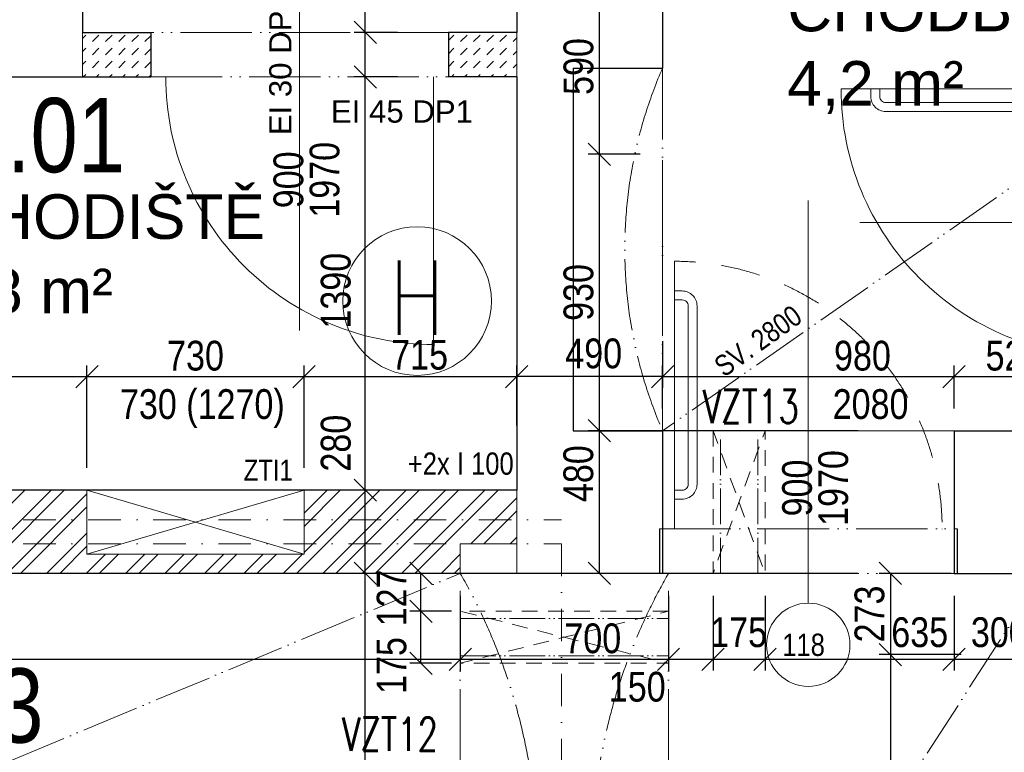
# Model space of a CAD drawing. Header units: millimetres. Extents: x -300958 to -108039, y 30118 to 292543.
# Tile 145 of 256: x -222674 to -219364, y 147118 to 149583. Entities that reach past the tile are written whole.
import ezdxf
from ezdxf.enums import TextEntityAlignment as Align

# ---------------------------------------------------------------- set-up
doc = ezdxf.new("R2010")
doc.units = ezdxf.units.MM
doc.header["$MEASUREMENT"] = 0
for name, pattern in [('ACAD_ISO05W100', [33, 24, -3, 0, -3, 0, -3]), ('DGN Style 2', [879.857395, 527.914437, -351.942958]), ('DGN Style 4', [1094.119168, 546.717885, -273.358943, 0.683397, -273.358943]), ('DGN Style 6', [1299.821772, 0.683397, -273.358943, 478.37815, -273.358943, 0.683397, -273.358943]), ('Divide', [31.75, 12.7, -6.35, 0, -6.35, 0, -6.35])]:
    doc.linetypes.add(name, pattern=pattern)
doc.layers.get('0').update_dxf_attribs({"lineweight": 13})
doc.layers.get('Defpoints').update_dxf_attribs({"color": 3, "lineweight": 13})
for name, color, linetype, lineweight in [('dims', 7, 'Continuous', 9), ('dvere', 7, 'Continuous', 9), ('legenda', 7, 'Continuous', 13), ('Materiály', 1, 'Continuous', 13), ('navrh', 1, 'Continuous', 9), ('OCEL', 7, 'Continuous', 13), ('popis', 7, 'Continuous', 9), ('PSV', 7, 'Continuous', 13), ('rost', 6, 'Continuous', 0), ('STAVEBNÍ ÚPRAVY', 7, 'Continuous', 13), ('tenka', 7, 'Continuous', 13), ('texts', 3, 'Continuous', 30), ('walls', 7, 'Continuous', 13), ('zarizovaky', 5, 'Continuous', 9), ('zařizovací předměty', 7, 'Continuous', 9)]:
    doc.layers.add(name, color=color, linetype=linetype, lineweight=lineweight)
doc.styles.add('GENERATED_STYLE_8', font='arial.ttf')
doc.styles.add('SIMPLEX', font='simplex.shx', dxfattribs={"width": 0.8})
doc.styles.get("Standard").update_dxf_attribs({"font": 'txt.shx'})
doc.styles.add('STYLE-0', font='ARIALN.TTF')
doc.styles.add('Style-Arial', font='arial.ttf')
doc.dimstyles.new('arch', dxfattribs={"dimscale": 50, "dimtxt": 2.5, "dimasz": 2.5, "dimexe": 1.25, "dimexo": 0.9, "dimtad": 1, "dimdec": 0, "dimtxsty": 'STYLE-0', "dimblk": 'ARCHTICK', "dimcen": 2.5, "dimadec": 0, "dimazin": 0, "dimtfac": 1, "dimtdec": 0, "dimtmove": 2, "dimatfit": 3, "dimldrblk": 'ARCHTICK', "dimfxl": 0, "dimarcsym": 0})

# ---------------------------------------------------------------- blocks, each defined once
blk = doc.blocks.new('_ArchTick')
at = {"color": 0, "linetype": 'ByBlock', "flags": 128}
blk.add_lwpolyline([(-0.5, -0.5), (0.5, 0.5)], dxfattribs=at)
blk = doc.blocks.new('*D161')
at = {"layer": 'Defpoints', "color": 0, "linetype": 'Continuous'}
for p in [(-220724.9, 148200), (-219779.5, 148200), (-219779.5, 147720)]:
    blk.add_point(p, dxfattribs=at)
at = {"layer": 'dims', "color": 0, "linetype": 'Continuous', "lineweight": -2}
for p, q in [((-219854.5, 148200), (-220762.4, 148200)), ((-220724.9, 147720), (-220724.9, 148200)), ((-219854.5, 147720), (-220762.4, 147720))]:
    blk.add_line(p, q, dxfattribs=at)
at = {"layer": 'dims', "color": 0, "linetype": 'Continuous', "lineweight": -2, "xscale": 75, "yscale": 75, "zscale": 75}
for p, rotation in [((-220724.9, 148200), 90), ((-220724.9, 147720), 270)]:
    blk.add_blockref('_ArchTick', p, dxfattribs=dict(at, rotation=rotation))
at = {"layer": 'dims', "color": 0, "linetype": 'Continuous', "insert": (-220795.2, 148055.5), "char_height": 100, "attachment_point": 5, "rotation": 90, "style": 'STYLE-0'}
blk.add_mtext('480', dxfattribs=at)
blk = doc.blocks.new('*D170')
at = {"layer": 'Defpoints', "color": 0, "linetype": 'Continuous'}
for p in [(-221511.9, 149390), (-221328.3, 149390), (-221328.3, 148000)]:
    blk.add_point(p, dxfattribs=at)
at = {"layer": 'dims', "color": 0, "linetype": 'Continuous', "lineweight": -2}
for p, q in [((-221403.3, 149390), (-221549.4, 149390)), ((-221511.9, 148000), (-221511.9, 149390)), ((-221403.3, 148000), (-221549.4, 148000))]:
    blk.add_line(p, q, dxfattribs=at)
at = {"layer": 'dims', "color": 0, "linetype": 'Continuous', "lineweight": -2, "xscale": 75, "yscale": 75, "zscale": 75}
for p, rotation in [((-221511.9, 149390), 90), ((-221511.9, 148000), 270)]:
    blk.add_blockref('_ArchTick', p, dxfattribs=dict(at, rotation=rotation))
at = {"layer": 'dims', "color": 0, "linetype": 'Continuous', "insert": (-221610.7, 148670.9), "char_height": 100, "attachment_point": 5, "rotation": 90, "style": 'STYLE-0'}
blk.add_mtext('1390', dxfattribs=at)
blk = doc.blocks.new('*D171')
at = {"layer": 'Defpoints', "color": 0, "linetype": 'Continuous'}
for p in [(-221511.9, 148000), (-221328.3, 148000), (-221328.3, 147720)]:
    blk.add_point(p, dxfattribs=at)
at = {"layer": 'dims', "color": 0, "linetype": 'Continuous', "lineweight": -2}
for p, q in [((-221403.3, 148000), (-221549.4, 148000)), ((-221511.9, 147720), (-221511.9, 148000)), ((-221403.3, 147720), (-221549.4, 147720))]:
    blk.add_line(p, q, dxfattribs=at)
at = {"layer": 'dims', "color": 0, "linetype": 'Continuous', "lineweight": -2, "xscale": 75, "yscale": 75, "zscale": 75}
for p, rotation in [((-221511.9, 148000), 90), ((-221511.9, 147720), 270)]:
    blk.add_blockref('_ArchTick', p, dxfattribs=dict(at, rotation=rotation))
at = {"layer": 'dims', "color": 0, "linetype": 'Continuous', "insert": (-221610.7, 148158.1), "char_height": 100, "attachment_point": 5, "rotation": 90, "style": 'STYLE-0'}
blk.add_mtext('280', dxfattribs=at)
blk = doc.blocks.new('*D172')
at = {"layer": 'Defpoints', "color": 0, "linetype": 'Continuous'}
for p in [(-221511.9, 149540), (-221328.3, 149540), (-221328.3, 149390)]:
    blk.add_point(p, dxfattribs=at)
at = {"layer": 'dims', "color": 0, "linetype": 'Continuous', "lineweight": -2}
for p, q in [((-221403.3, 149540), (-221549.4, 149540)), ((-221511.9, 149390), (-221511.9, 149540)), ((-221403.3, 149390), (-221549.4, 149390))]:
    blk.add_line(p, q, dxfattribs=at)
at = {"layer": 'dims', "color": 0, "linetype": 'Continuous', "lineweight": -2, "xscale": 75, "yscale": 75, "zscale": 75}
for p, rotation in [((-221511.9, 149540), 90), ((-221511.9, 149390), 270)]:
    blk.add_blockref('_ArchTick', p, dxfattribs=dict(at, rotation=rotation))
at = {"layer": 'dims', "color": 0, "linetype": 'Continuous', "insert": (-221433.4, 149739.1), "char_height": 100, "attachment_point": 5, "rotation": 90, "style": 'STYLE-0'}
blk.add_mtext('150', dxfattribs=at)
blk = doc.blocks.new('*D173')
at = {"layer": 'Defpoints', "color": 0, "linetype": 'Continuous'}
for p in [(-221511.9, 151100), (-221328.3, 151100), (-221328.3, 149540)]:
    blk.add_point(p, dxfattribs=at)
at = {"layer": 'dims', "color": 0, "linetype": 'Continuous', "lineweight": -2}
for p, q in [((-221403.3, 151100), (-221549.4, 151100)), ((-221511.9, 149540), (-221511.9, 151100)), ((-221403.3, 149540), (-221549.4, 149540))]:
    blk.add_line(p, q, dxfattribs=at)
at = {"layer": 'dims', "color": 0, "linetype": 'Continuous', "lineweight": -2, "xscale": 75, "yscale": 75, "zscale": 75}
for p, rotation in [((-221511.9, 151100), 90), ((-221511.9, 149540), 270)]:
    blk.add_blockref('_ArchTick', p, dxfattribs=dict(at, rotation=rotation))
at = {"layer": 'dims', "color": 0, "linetype": 'Continuous', "insert": (-221610.7, 150783.1), "char_height": 100, "attachment_point": 5, "rotation": 90, "style": 'STYLE-0'}
blk.add_mtext('1560', dxfattribs=at)
blk = doc.blocks.new('*D127')
at = {"layer": 'Defpoints', "color": 0, "linetype": 'Continuous'}
for p in [(-220512.6, 148576.6), (-221002.6, 148382), (-221002.6, 148382)]:
    blk.add_point(p, dxfattribs=at)
at = {"layer": 'dims', "color": 0, "linetype": 'Continuous', "lineweight": -2}
for p, q in [((-220512.6, 148501.6), (-220512.6, 148344.5)), ((-221002.6, 148457), (-221002.6, 148419.5)), ((-220512.6, 148382), (-221002.6, 148382))]:
    blk.add_line(p, q, dxfattribs=at)
at = {"layer": 'dims', "color": 0, "linetype": 'Continuous', "lineweight": -2, "xscale": 75, "yscale": 75, "zscale": 75, "rotation": 180}
blk.add_blockref('_ArchTick', (-221002.6, 148382), dxfattribs=at)
at = {"layer": 'dims', "color": 0, "linetype": 'Continuous', "lineweight": -2, "xscale": 75, "yscale": 75, "zscale": 75}
blk.add_blockref('_ArchTick', (-220512.6, 148382), dxfattribs=at)
at = {"layer": 'dims', "color": 0, "linetype": 'Continuous', "insert": (-220744, 148459.4), "char_height": 100, "attachment_point": 5, "style": 'STYLE-0'}
blk.add_mtext('490', dxfattribs=at)
blk = doc.blocks.new('*D152')
at = {"layer": 'Defpoints', "color": 0, "linetype": 'Continuous'}
for p in [(-222447.6, 148382), (-223162.6, 148139.3), (-222447.6, 148000)]:
    blk.add_point(p, dxfattribs=at)
at = {"layer": 'dims', "color": 0, "linetype": 'Continuous', "lineweight": -2}
for p, q in [((-223162.6, 148214.3), (-223162.6, 148419.5)), ((-222447.6, 148075), (-222447.6, 148419.5)), ((-223162.6, 148382), (-222447.6, 148382))]:
    blk.add_line(p, q, dxfattribs=at)
at = {"layer": 'dims', "color": 0, "linetype": 'Continuous', "lineweight": -2, "xscale": 75, "yscale": 75, "zscale": 75, "rotation": 180}
blk.add_blockref('_ArchTick', (-223162.6, 148382), dxfattribs=at)
at = {"layer": 'dims', "color": 0, "linetype": 'Continuous', "lineweight": -2, "xscale": 75, "yscale": 75, "zscale": 75}
blk.add_blockref('_ArchTick', (-222447.6, 148382), dxfattribs=at)
at = {"layer": 'dims', "color": 0, "linetype": 'Continuous', "insert": (-222805.1, 148451.8), "char_height": 100, "attachment_point": 5, "style": 'STYLE-0'}
blk.add_mtext('715', dxfattribs=at)
blk = doc.blocks.new('*D54')
at = {"layer": 'Defpoints', "color": 0, "linetype": 'Continuous'}
for p in [(-221717.6, 148382), (-222447.6, 148000), (-221717.6, 148000)]:
    blk.add_point(p, dxfattribs=at)
at = {"layer": 'dims', "color": 0, "linetype": 'Continuous', "lineweight": -2}
for p, q in [((-222447.6, 148075), (-222447.6, 148419.5)), ((-221717.6, 148075), (-221717.6, 148419.5)), ((-222447.6, 148382), (-221717.6, 148382))]:
    blk.add_line(p, q, dxfattribs=at)
at = {"layer": 'dims', "color": 0, "linetype": 'Continuous', "lineweight": -2, "xscale": 75, "yscale": 75, "zscale": 75, "rotation": 180}
blk.add_blockref('_ArchTick', (-222447.6, 148382), dxfattribs=at)
at = {"layer": 'dims', "color": 0, "linetype": 'Continuous', "lineweight": -2, "xscale": 75, "yscale": 75, "zscale": 75}
blk.add_blockref('_ArchTick', (-221717.6, 148382), dxfattribs=at)
at = {"layer": 'dims', "color": 0, "linetype": 'Continuous', "insert": (-222082.6, 148451.8), "char_height": 100, "attachment_point": 5, "style": 'STYLE-0'}
blk.add_mtext('730', dxfattribs=at)
blk = doc.blocks.new('*D55')
at = {"layer": 'Defpoints', "color": 0, "linetype": 'Continuous'}
for p in [(-221002.6, 148382), (-221002.6, 148142.4), (-221717.6, 148000)]:
    blk.add_point(p, dxfattribs=at)
at = {"layer": 'dims', "color": 0, "linetype": 'Continuous', "lineweight": -2}
for p, q in [((-221717.6, 148075), (-221717.6, 148419.5)), ((-221002.6, 148217.4), (-221002.6, 148419.5)), ((-221717.6, 148382), (-221002.6, 148382))]:
    blk.add_line(p, q, dxfattribs=at)
at = {"layer": 'dims', "color": 0, "linetype": 'Continuous', "lineweight": -2, "xscale": 75, "yscale": 75, "zscale": 75, "rotation": 180}
blk.add_blockref('_ArchTick', (-221717.6, 148382), dxfattribs=at)
at = {"layer": 'dims', "color": 0, "linetype": 'Continuous', "lineweight": -2, "xscale": 75, "yscale": 75, "zscale": 75}
blk.add_blockref('_ArchTick', (-221002.6, 148382), dxfattribs=at)
at = {"layer": 'dims', "color": 0, "linetype": 'Continuous', "insert": (-221329.2, 148454.9), "char_height": 100, "attachment_point": 5, "style": 'STYLE-0'}
blk.add_mtext('715', dxfattribs=at)
blk = doc.blocks.new('*D58')
at = {"layer": 'Defpoints', "color": 0, "linetype": 'Continuous'}
for p in [(-219467.2, 147720), (-219746.7, 147447), (-219434, 147447)]:
    blk.add_point(p, dxfattribs=at)
at = {"layer": 'dims', "color": 0, "linetype": 'Continuous', "lineweight": -2}
for p, q in [((-219542.2, 147720), (-219784.2, 147720)), ((-219746.7, 147720), (-219746.7, 147447)), ((-219509, 147447), (-219784.2, 147447))]:
    blk.add_line(p, q, dxfattribs=at)
at = {"layer": 'dims', "color": 0, "linetype": 'Continuous', "lineweight": -2, "xscale": 75, "yscale": 75, "zscale": 75}
for p, rotation in [((-219746.7, 147720), 90), ((-219746.7, 147447), 270)]:
    blk.add_blockref('_ArchTick', p, dxfattribs=dict(at, rotation=rotation))
at = {"layer": 'dims', "color": 0, "linetype": 'Continuous', "insert": (-219816.5, 147583.5), "char_height": 100, "attachment_point": 5, "rotation": 90, "style": 'STYLE-0'}
blk.add_mtext('273', dxfattribs=at)
blk = doc.blocks.new('*D65')
at = {"layer": 'Defpoints', "color": 0, "linetype": 'Continuous'}
for p in [(-219012.6, 148382), (-219532.6, 148200), (-219012.6, 148200)]:
    blk.add_point(p, dxfattribs=at)
at = {"layer": 'dims', "color": 0, "linetype": 'Continuous', "lineweight": -2}
for p, q in [((-219532.6, 148275), (-219532.6, 148419.5)), ((-219012.6, 148275), (-219012.6, 148419.5)), ((-219532.6, 148382), (-219012.6, 148382))]:
    blk.add_line(p, q, dxfattribs=at)
at = {"layer": 'dims', "color": 0, "linetype": 'Continuous', "lineweight": -2, "xscale": 75, "yscale": 75, "zscale": 75, "rotation": 180}
blk.add_blockref('_ArchTick', (-219532.6, 148382), dxfattribs=at)
at = {"layer": 'dims', "color": 0, "linetype": 'Continuous', "lineweight": -2, "xscale": 75, "yscale": 75, "zscale": 75}
blk.add_blockref('_ArchTick', (-219012.6, 148382), dxfattribs=at)
at = {"layer": 'dims', "color": 0, "linetype": 'Continuous', "insert": (-219331.1, 148451.8), "char_height": 100, "attachment_point": 5, "style": 'STYLE-0'}
blk.add_mtext('520', dxfattribs=at)
blk = doc.blocks.new('*D66')
at = {"layer": 'Defpoints', "color": 0, "linetype": 'Continuous'}
for p in [(-219532.6, 148382), (-220512.6, 148200), (-219532.6, 148200)]:
    blk.add_point(p, dxfattribs=at)
at = {"layer": 'dims', "color": 0, "linetype": 'Continuous', "lineweight": -2}
for p, q in [((-220512.6, 148275), (-220512.6, 148419.5)), ((-219532.6, 148275), (-219532.6, 148419.5)), ((-220512.6, 148382), (-219532.6, 148382))]:
    blk.add_line(p, q, dxfattribs=at)
at = {"layer": 'dims', "color": 0, "linetype": 'Continuous', "lineweight": -2, "xscale": 75, "yscale": 75, "zscale": 75, "rotation": 180}
blk.add_blockref('_ArchTick', (-220512.6, 148382), dxfattribs=at)
at = {"layer": 'dims', "color": 0, "linetype": 'Continuous', "lineweight": -2, "xscale": 75, "yscale": 75, "zscale": 75}
blk.add_blockref('_ArchTick', (-219532.6, 148382), dxfattribs=at)
at = {"layer": 'dims', "color": 0, "linetype": 'Continuous', "insert": (-219840.6, 148451.8), "char_height": 100, "attachment_point": 5, "style": 'STYLE-0'}
blk.add_mtext('980', dxfattribs=at)
blk = doc.blocks.new('*D74')
at = {"layer": 'Defpoints', "color": 0, "linetype": 'Continuous'}
for p in [(-221511.9, 147720), (-221328.3, 147720), (-221131.4, 145770)]:
    blk.add_point(p, dxfattribs=at)
at = {"layer": 'dims', "color": 0, "linetype": 'Continuous', "lineweight": -2}
for p, q in [((-221403.3, 147720), (-221549.4, 147720)), ((-221511.9, 145770), (-221511.9, 147720)), ((-221206.4, 145770), (-221549.4, 145770))]:
    blk.add_line(p, q, dxfattribs=at)
at = {"layer": 'dims', "color": 0, "linetype": 'Continuous', "lineweight": -2, "xscale": 75, "yscale": 75, "zscale": 75}
for p, rotation in [((-221511.9, 147720), 90), ((-221511.9, 145770), 270)]:
    blk.add_blockref('_ArchTick', p, dxfattribs=dict(at, rotation=rotation))
at = {"layer": 'dims', "color": 0, "linetype": 'Continuous', "insert": (-221610.7, 146745), "char_height": 100, "attachment_point": 5, "rotation": 90, "style": 'STYLE-0'}
blk.add_mtext('1950', dxfattribs=at)
blk = doc.blocks.new('*D84')
at = {"layer": 'Defpoints', "color": 0, "linetype": 'Continuous'}
for p in [(-220724.9, 149130), (-220512.6, 149130), (-219779.5, 148200)]:
    blk.add_point(p, dxfattribs=at)
at = {"layer": 'dims', "color": 0, "linetype": 'Continuous', "lineweight": -2}
for p, q in [((-220587.6, 149130), (-220762.4, 149130)), ((-220724.9, 148200), (-220724.9, 149130)), ((-219854.5, 148200), (-220762.4, 148200))]:
    blk.add_line(p, q, dxfattribs=at)
at = {"layer": 'dims', "color": 0, "linetype": 'Continuous', "lineweight": -2, "xscale": 75, "yscale": 75, "zscale": 75}
for p, rotation in [((-220724.9, 149130), 90), ((-220724.9, 148200), 270)]:
    blk.add_blockref('_ArchTick', p, dxfattribs=dict(at, rotation=rotation))
at = {"layer": 'dims', "color": 0, "linetype": 'Continuous', "insert": (-220794.7, 148665), "char_height": 100, "attachment_point": 5, "rotation": 90, "style": 'STYLE-0'}
blk.add_mtext('930', dxfattribs=at)
blk = doc.blocks.new('*D86')
at = {"layer": 'Defpoints', "color": 0, "linetype": 'Continuous'}
for p in [(-219434, 147447), (-219746.7, 146267), (-219434, 146267)]:
    blk.add_point(p, dxfattribs=at)
at = {"layer": 'dims', "color": 0, "linetype": 'Continuous', "lineweight": -2}
for p, q in [((-219509, 147447), (-219784.2, 147447)), ((-219746.7, 147447), (-219746.7, 146267)), ((-219509, 146267), (-219784.2, 146267))]:
    blk.add_line(p, q, dxfattribs=at)
at = {"layer": 'dims', "color": 0, "linetype": 'Continuous', "lineweight": -2, "xscale": 75, "yscale": 75, "zscale": 75}
for p, rotation in [((-219746.7, 147447), 90), ((-219746.7, 146267), 270)]:
    blk.add_blockref('_ArchTick', p, dxfattribs=dict(at, rotation=rotation))
at = {"layer": 'dims', "color": 0, "linetype": 'Continuous', "insert": (-219816.5, 146857), "char_height": 100, "attachment_point": 5, "rotation": 90, "style": 'STYLE-0'}
blk.add_mtext('1180', dxfattribs=at)
blk = doc.blocks.new('*D108')
at = {"layer": 'Defpoints', "color": 0, "linetype": 'Continuous'}
for p in [(-220724.9, 149720), (-220512.6, 149720), (-220512.6, 149130)]:
    blk.add_point(p, dxfattribs=at)
at = {"layer": 'dims', "color": 0, "linetype": 'Continuous', "lineweight": -2}
for p, q in [((-220587.6, 149720), (-220762.4, 149720)), ((-220724.9, 149130), (-220724.9, 149720)), ((-220587.6, 149130), (-220762.4, 149130))]:
    blk.add_line(p, q, dxfattribs=at)
at = {"layer": 'dims', "color": 0, "linetype": 'Continuous', "lineweight": -2, "xscale": 75, "yscale": 75, "zscale": 75}
for p, rotation in [((-220724.9, 149720), 90), ((-220724.9, 149130), 270)]:
    blk.add_blockref('_ArchTick', p, dxfattribs=dict(at, rotation=rotation))
at = {"layer": 'dims', "color": 0, "linetype": 'Continuous', "insert": (-220794.7, 149425), "char_height": 100, "attachment_point": 5, "rotation": 90, "style": 'STYLE-0'}
blk.add_mtext('590', dxfattribs=at)
blk = doc.blocks.new('CST')
at = {"color": 2}
blk.add_circle((0, 0), 250, dxfattribs=at)
at = {"color": 1, "style": 'SIMPLEX', "width": 0.8}
blk.add_attdef('CISLO\\STOUPACKY', text='', height=250, dxfattribs=at).set_placement((0, -113.2), align=Align.CENTER)
blk = doc.blocks.new('*D1690')
at = {"layer": 'Defpoints', "color": 0, "linetype": 'Continuous'}
for p in [(-225872.6, 147720), (-221192.6, 147720), (-221192.6, 147431.2)]:
    blk.add_point(p, dxfattribs=at)
at = {"layer": 'dims', "color": 0, "linetype": 'Continuous', "lineweight": -2}
for p, q in [((-225872.6, 147645), (-225872.6, 147393.7)), ((-221192.6, 147645), (-221192.6, 147393.7)), ((-225872.6, 147431.2), (-221192.6, 147431.2))]:
    blk.add_line(p, q, dxfattribs=at)
at = {"layer": 'dims', "color": 0, "linetype": 'Continuous', "lineweight": -2, "xscale": 75, "yscale": 75, "zscale": 75, "rotation": 180}
blk.add_blockref('_ArchTick', (-225872.6, 147431.2), dxfattribs=at)
at = {"layer": 'dims', "color": 0, "linetype": 'Continuous', "lineweight": -2, "xscale": 75, "yscale": 75, "zscale": 75}
blk.add_blockref('_ArchTick', (-221192.6, 147431.2), dxfattribs=at)
at = {"layer": 'dims', "color": 0, "linetype": 'Continuous', "insert": (-223397.7, 147501), "char_height": 100, "attachment_point": 5, "style": 'STYLE-0'}
blk.add_mtext('4680', dxfattribs=at)
blk = doc.blocks.new('*D1691')
at = {"layer": 'Defpoints', "color": 0, "linetype": 'Continuous'}
for p in [(-221192.6, 147720), (-220492.6, 147720), (-220492.6, 147431.2)]:
    blk.add_point(p, dxfattribs=at)
at = {"layer": 'dims', "color": 0, "linetype": 'Continuous', "lineweight": -2}
for p, q in [((-221192.6, 147645), (-221192.6, 147393.7)), ((-220492.6, 147645), (-220492.6, 147393.7)), ((-221192.6, 147431.2), (-220492.6, 147431.2))]:
    blk.add_line(p, q, dxfattribs=at)
at = {"layer": 'dims', "color": 0, "linetype": 'Continuous', "lineweight": -2, "xscale": 75, "yscale": 75, "zscale": 75, "rotation": 180}
blk.add_blockref('_ArchTick', (-221192.6, 147431.2), dxfattribs=at)
at = {"layer": 'dims', "color": 0, "linetype": 'Continuous', "lineweight": -2, "xscale": 75, "yscale": 75, "zscale": 75}
blk.add_blockref('_ArchTick', (-220492.6, 147431.2), dxfattribs=at)
at = {"layer": 'dims', "color": 0, "linetype": 'Continuous', "insert": (-220747.1, 147501), "char_height": 100, "attachment_point": 5, "style": 'STYLE-0'}
blk.add_mtext('700', dxfattribs=at)
blk = doc.blocks.new('*D1692')
at = {"layer": 'Defpoints', "color": 0, "linetype": 'Continuous'}
for p in [(-221324.6, 147592.8), (-221146.7, 147592.8), (-221146.7, 147417.8)]:
    blk.add_point(p, dxfattribs=at)
at = {"layer": 'dims', "color": 0, "linetype": 'Continuous', "lineweight": -2}
for p, q in [((-221221.7, 147592.8), (-221362.1, 147592.8)), ((-221324.6, 147417.8), (-221324.6, 147592.8)), ((-221221.7, 147417.8), (-221362.1, 147417.8))]:
    blk.add_line(p, q, dxfattribs=at)
at = {"layer": 'dims', "color": 0, "linetype": 'Continuous', "lineweight": -2, "xscale": 75, "yscale": 75, "zscale": 75}
for p, rotation in [((-221324.6, 147592.8), 90), ((-221324.6, 147417.8), 270)]:
    blk.add_blockref('_ArchTick', p, dxfattribs=dict(at, rotation=rotation))
at = {"layer": 'dims', "color": 0, "linetype": 'Continuous', "insert": (-221423.4, 147410.3), "char_height": 100, "attachment_point": 5, "rotation": 90, "style": 'STYLE-0'}
blk.add_mtext('175', dxfattribs=at)
blk = doc.blocks.new('*D1697')
at = {"layer": 'Defpoints', "color": 0, "linetype": 'Continuous'}
for p in [(-220492.6, 147720), (-220342.8, 147720), (-220342.8, 147431.2)]:
    blk.add_point(p, dxfattribs=at)
at = {"layer": 'dims', "color": 0, "linetype": 'Continuous', "lineweight": -2}
for p, q in [((-220492.6, 147645), (-220492.6, 147393.7)), ((-220342.8, 147645), (-220342.8, 147393.7)), ((-220492.6, 147431.2), (-220342.8, 147431.2))]:
    blk.add_line(p, q, dxfattribs=at)
at = {"layer": 'dims', "color": 0, "linetype": 'Continuous', "lineweight": -2, "xscale": 75, "yscale": 75, "zscale": 75, "rotation": 180}
blk.add_blockref('_ArchTick', (-220492.6, 147431.2), dxfattribs=at)
at = {"layer": 'dims', "color": 0, "linetype": 'Continuous', "lineweight": -2, "xscale": 75, "yscale": 75, "zscale": 75}
blk.add_blockref('_ArchTick', (-220342.8, 147431.2), dxfattribs=at)
at = {"layer": 'dims', "color": 0, "linetype": 'Continuous', "insert": (-220597.6, 147338.2), "char_height": 100, "attachment_point": 5, "style": 'STYLE-0'}
blk.add_mtext('150', dxfattribs=at)
blk = doc.blocks.new('*D1698')
at = {"layer": 'Defpoints', "color": 0, "linetype": 'Continuous'}
for p in [(-220342.8, 147720), (-220167.8, 147720), (-220167.8, 147431.2)]:
    blk.add_point(p, dxfattribs=at)
at = {"layer": 'dims', "color": 0, "linetype": 'Continuous', "lineweight": -2}
for p, q in [((-220342.8, 147645), (-220342.8, 147393.7)), ((-220167.8, 147645), (-220167.8, 147393.7)), ((-220342.8, 147431.2), (-220167.8, 147431.2))]:
    blk.add_line(p, q, dxfattribs=at)
at = {"layer": 'dims', "color": 0, "linetype": 'Continuous', "lineweight": -2, "xscale": 75, "yscale": 75, "zscale": 75, "rotation": 180}
blk.add_blockref('_ArchTick', (-220342.8, 147431.2), dxfattribs=at)
at = {"layer": 'dims', "color": 0, "linetype": 'Continuous', "lineweight": -2, "xscale": 75, "yscale": 75, "zscale": 75}
blk.add_blockref('_ArchTick', (-220167.8, 147431.2), dxfattribs=at)
at = {"layer": 'dims', "color": 0, "linetype": 'Continuous', "insert": (-220256.9, 147521.6), "char_height": 100, "attachment_point": 5, "style": 'STYLE-0'}
blk.add_mtext('175', dxfattribs=at)
blk = doc.blocks.new('*D1699')
at = {"layer": 'Defpoints', "color": 0, "linetype": 'Continuous'}
for p in [(-220167.8, 147720), (-219532.6, 147720), (-219532.6, 147431.2)]:
    blk.add_point(p, dxfattribs=at)
at = {"layer": 'dims', "color": 0, "linetype": 'Continuous', "lineweight": -2}
for p, q in [((-220167.8, 147645), (-220167.8, 147393.7)), ((-219532.6, 147645), (-219532.6, 147393.7)), ((-220167.8, 147431.2), (-219532.6, 147431.2))]:
    blk.add_line(p, q, dxfattribs=at)
at = {"layer": 'dims', "color": 0, "linetype": 'Continuous', "lineweight": -2, "xscale": 75, "yscale": 75, "zscale": 75, "rotation": 180}
blk.add_blockref('_ArchTick', (-220167.8, 147431.2), dxfattribs=at)
at = {"layer": 'dims', "color": 0, "linetype": 'Continuous', "lineweight": -2, "xscale": 75, "yscale": 75, "zscale": 75}
blk.add_blockref('_ArchTick', (-219532.6, 147431.2), dxfattribs=at)
at = {"layer": 'dims', "color": 0, "linetype": 'Continuous', "insert": (-219648.1, 147521.6), "char_height": 100, "attachment_point": 5, "style": 'STYLE-0'}
blk.add_mtext('635', dxfattribs=at)
blk = doc.blocks.new('*D1700')
at = {"layer": 'Defpoints', "color": 0, "linetype": 'Continuous'}
for p in [(-219532.6, 147720), (-219232.6, 147720), (-219232.6, 147431.2)]:
    blk.add_point(p, dxfattribs=at)
at = {"layer": 'dims', "color": 0, "linetype": 'Continuous', "lineweight": -2}
for p, q in [((-219532.6, 147645), (-219532.6, 147393.7)), ((-219232.6, 147645), (-219232.6, 147393.7)), ((-219532.6, 147431.2), (-219232.6, 147431.2))]:
    blk.add_line(p, q, dxfattribs=at)
at = {"layer": 'dims', "color": 0, "linetype": 'Continuous', "lineweight": -2, "xscale": 75, "yscale": 75, "zscale": 75, "rotation": 180}
blk.add_blockref('_ArchTick', (-219532.6, 147431.2), dxfattribs=at)
at = {"layer": 'dims', "color": 0, "linetype": 'Continuous', "lineweight": -2, "xscale": 75, "yscale": 75, "zscale": 75}
blk.add_blockref('_ArchTick', (-219232.6, 147431.2), dxfattribs=at)
at = {"layer": 'dims', "color": 0, "linetype": 'Continuous', "insert": (-219380.5, 147521.6), "char_height": 100, "attachment_point": 5, "style": 'STYLE-0'}
blk.add_mtext('300', dxfattribs=at)
blk = doc.blocks.new('*D1701')
at = {"layer": 'Defpoints', "color": 0, "linetype": 'Continuous'}
for p in [(-221324.6, 147720), (-221146.7, 147720), (-221146.7, 147592.8)]:
    blk.add_point(p, dxfattribs=at)
at = {"layer": 'dims', "color": 0, "linetype": 'Continuous', "lineweight": -2}
for p, q in [((-221221.7, 147720), (-221362.1, 147720)), ((-221324.6, 147592.8), (-221324.6, 147720)), ((-221221.7, 147592.8), (-221362.1, 147592.8))]:
    blk.add_line(p, q, dxfattribs=at)
at = {"layer": 'dims', "color": 0, "linetype": 'Continuous', "lineweight": -2, "xscale": 75, "yscale": 75, "zscale": 75}
for p, rotation in [((-221324.6, 147720), 90), ((-221324.6, 147592.8), 270)]:
    blk.add_blockref('_ArchTick', p, dxfattribs=dict(at, rotation=rotation))
at = {"layer": 'dims', "color": 0, "linetype": 'Continuous', "insert": (-221423.4, 147637.5), "char_height": 100, "attachment_point": 5, "rotation": 90, "style": 'STYLE-0'}
blk.add_mtext('127', dxfattribs=at)

msp = doc.modelspace()

# ---------------------------------------------------------------- hatches: boundary and pattern name
at = {"layer": 'Materiály', "linetype": 'Continuous'}
h = msp.add_hatch(dxfattribs=at)
h.set_pattern_fill('DASH', color=256, scale=250, angle=45, style=0)
h.paths.add_polyline_path([(-222462.6, 149540), (-222462.6, 149390), (-222232.6, 149390), (-222232.6, 149540)])
h.paths.add_polyline_path([(-221002.6, 149390), (-221002.6, 149540), (-221232.6, 149540), (-221232.6, 149390)])
at = {"layer": 'Materiály', "linetype": 'Continuous', "lineweight": 0}
h = msp.add_hatch(dxfattribs=at)
h.set_pattern_fill('ANSI32', color=256, scale=250, style=0)
h.paths.add_polyline_path([(-223162.6, 148000), (-223162.6, 147870), (-223212.6, 147870), (-223212.6, 147720), (-221192.6, 147720), (-221192.6, 147820), (-221002.6, 147820), (-221002.6, 148000), (-221717.6, 148000), (-221717.6, 147785), (-222447.6, 147785), (-222447.6, 148000)])

# ---------------------------------------------------------------- linework, layer by layer
at = {"layer": 'dvere', "linetype": 'Continuous'}
for p, q in [((-221732.6, 149933.3), (-221732.6, 148536.7)), ((-220022.6, 147620), (-220022.6, 148973.9)), ((-218662.6, 148900), (-219849.9, 148900))]:
    msp.add_line(p, q, dxfattribs=at)
at = {"layer": 'dvere', "linetype": 'ACAD_ISO05W100', "ltscale": 10}
for p, q in [((-221232.6, 149540), (-222232.6, 149540)), ((-220512.6, 149420), (-220512.6, 148200)), ((-222232.6, 149390), (-221232.6, 149390)), ((-220522.6, 147870), (-219522.6, 147870)), ((-221192.6, 145770), (-221192.6, 147720)), ((-219522.6, 147720), (-220522.6, 147720)), ((-220492.6, 145770), (-220492.6, 147720))]:
    msp.add_line(p, q, dxfattribs=at)
at = {"layer": 'dvere', "linetype": 'DGN Style 6'}
for p, q in [((-222182.6, 149540), (-222182.6, 149390)), ((-221282.6, 149540), (-221282.6, 149390)), ((-220472.6, 147870), (-220472.6, 147720)), ((-219572.6, 147870), (-219572.6, 147720))]:
    msp.add_line(p, q, dxfattribs=at)
at = {"layer": 'dvere', "linetype": 'Continuous', "flags": 128}
for points in [[(-221282.6, 149390), (-221282.6, 148490), (-221282.6, 149390), (-221282.6, 148490, -0.414214), (-222182.6, 149390)], [(-219012.6, 149350), (-219912.6, 149350, 0.414214), (-219012.6, 148450)]]:
    msp.add_lwpolyline(points, format="xyb", dxfattribs=at)
at = {"layer": 'dvere', "linetype": 'DGN Style 2', "ltscale": 0.25, "flags": 128}
msp.add_lwpolyline([(-220472.6, 147870), (-220472.6, 148770), (-220472.6, 147870), (-220472.6, 148770, -0.414214), (-219572.6, 147870)], format="xyb", dxfattribs=at)
at = {"layer": 'dvere', "linetype": 'ACAD_ISO05W100', "ltscale": 10}
msp.add_arc((-219109.8, 148810), 1529.7, 156.4986, 203.5014, dxfattribs=at)
for centre, major_axis, ratio, start_param, end_param in [((-222853.4, 146745), (0, 1940.7), 0.989744, 4.186028, 5.23875), ((-218831.8, 146744), (0, 1942.7), 0.988745, 1.044435, 1.995787)]:
    msp.add_ellipse(centre, major_axis=major_axis, ratio=ratio, start_param=start_param, end_param=end_param, dxfattribs=at)
at = {"layer": 'Materiály', "linetype": 'Continuous', "lineweight": 0}
for p, q in [((-221002.6, 149540), (-221002.6, 149390)), ((-221002.6, 147820), (-221192.6, 147820))]:
    msp.add_line(p, q, dxfattribs=at)
msp.add_point((-220702.6, 147720), dxfattribs=at)
at = {"layer": 'navrh', "linetype": 'Continuous', "lineweight": 30}
for p, q in [((-222462.6, 149540), (-222232.6, 149540)), ((-222232.6, 149540), (-222232.6, 149390)), ((-221002.6, 149540), (-221232.6, 149540)), ((-221232.6, 149540), (-221232.6, 149390)), ((-222462.6, 149390), (-222232.6, 149390)), ((-221002.6, 149390), (-221232.6, 149390)), ((-221002.6, 148000), (-223162.6, 148000)), ((-220522.6, 147870), (-220522.6, 147720)), ((-219522.6, 147870), (-219522.6, 147720)), ((-221002.6, 147720), (-223212.6, 147720))]:
    msp.add_line(p, q, dxfattribs=at)
at = {"layer": 'navrh', "linetype": 'DGN Style 2', "ltscale": 0.25}
msp.add_lwpolyline([(-220512.6, 148200), (-216985.2, 148200), (-217007.9, 150650), (-220512.6, 150650)], close=True, dxfattribs=at)
at = {"layer": 'OCEL', "linetype": 'DGN Style 4', "ltscale": 0.2}
for p, q in [((-224412.6, 147900), (-220852.6, 147900)), ((-224412.6, 147820), (-220852.6, 147820)), ((-220852.6, 147820), (-220852.6, 145670))]:
    msp.add_line(p, q, dxfattribs=at)
at = {"layer": 'PSV', "linetype": 'Continuous', "lineweight": 0}
msp.add_circle((-220022.6, 147479.9), 140.1, dxfattribs=at)
at = {"layer": 'rost', "linetype": 'ACAD_ISO05W100', "lineweight": 0, "ltscale": 8}
for p, q in [((-217007.9, 150650), (-220512.6, 148200)), ((-225872.6, 145770), (-221192.6, 147720)), ((-219232.6, 147720), (-220492.6, 145770))]:
    msp.add_line(p, q, dxfattribs=at)
at = {"layer": 'STAVEBNÍ ÚPRAVY', "linetype": 'Continuous', "lineweight": 13}
for p, q in [((-222447.6, 147785), (-221717.6, 148000)), ((-221717.6, 147785), (-222447.6, 148000))]:
    msp.add_line(p, q, dxfattribs=at)
at = {"layer": 'STAVEBNÍ ÚPRAVY', "linetype": 'Continuous', "lineweight": 0, "flags": 128}
msp.add_lwpolyline([(-223162.6, 148000), (-223162.6, 147870), (-223212.6, 147870), (-223212.6, 147720), (-221192.6, 147720), (-221192.6, 147820), (-221002.6, 147820), (-221002.6, 148000), (-221717.6, 148000), (-221717.6, 147785), (-222447.6, 147785), (-222447.6, 148000)], close=True, dxfattribs=at)
at = {"layer": 'STAVEBNÍ ÚPRAVY', "linetype": 'Continuous', "lineweight": 13, "flags": 128}
msp.add_lwpolyline([(-221717.6, 148000), (-222447.6, 148000), (-222447.6, 147785), (-221717.6, 147785)], close=True, dxfattribs=at)
at = {"layer": 'tenka', "linetype": 'Continuous'}
for p, q in [((-222462.6, 149540), (-222462.6, 149390)), ((-221002.6, 148000), (-221002.6, 147720))]:
    msp.add_line(p, q, dxfattribs=at)
at = {"layer": 'tenka', "linetype": 'ACAD_ISO05W100', "ltscale": 12}
msp.add_line((-219532.6, 148200), (-220512.6, 148200), dxfattribs=at)
at = {"layer": 'tenka', "linetype": 'DGN Style 2', "ltscale": 0.1, "flags": 128}
for points in [[(-220342.8, 148200), (-220342.8, 147720), (-220167.8, 148200), (-220167.8, 147720), (-220342.8, 148200)], [(-220492.6, 147592.8), (-221192.6, 147592.8), (-220492.6, 147417.8), (-221192.6, 147417.8), (-220492.6, 147592.8)]]:
    msp.add_lwpolyline(points, dxfattribs=at)
at = {"layer": 'walls', "linetype": 'Continuous', "lineweight": 30}
for p, q in [((-221002.6, 154310), (-221002.6, 149540)), ((-222462.6, 152860), (-222462.6, 149540)), ((-220512.6, 149720), (-220512.6, 149420)), ((-220812.6, 149420), (-220512.6, 149420)), ((-220812.6, 149420), (-220812.6, 148200)), ((-222792.6, 149390), (-222462.6, 149390)), ((-221002.6, 149390), (-221002.6, 148000)), ((-220812.6, 148200), (-220512.6, 148200)), ((-220512.6, 148200), (-220512.6, 147790)), ((-220512.6, 148200), (-220512.6, 147720)), ((-219532.6, 148200), (-219532.6, 147720)), ((-219532.6, 148200), (-219012.6, 148200)), ((-219532.6, 147720), (-219247.6, 147720))]:
    msp.add_line(p, q, dxfattribs=at)
at = {"layer": 'walls', "linetype": 'Continuous', "lineweight": 30, "flags": 128}
for points in [[(-220702.6, 147720), (-221002.6, 147720)], [(-220512.6, 147720), (-220702.6, 147720)]]:
    msp.add_lwpolyline(points, dxfattribs=at)
at = {"layer": 'zarizovaky', "linetype": 'Continuous', "lineweight": 0, "flags": 128}
for points in [[(-219112.6, 149349), (-219112.6, 149324, -0.414214), (-219162.6, 149274), (-219762.6, 149274, -0.414214), (-219812.6, 149324), (-219812.6, 149350), (-219812.6, 149350)], [(-219142.6, 149349), (-219142.6, 149324, -0.414214), (-219162.6, 149304), (-219762.6, 149304, -0.414214), (-219782.6, 149324), (-219782.6, 149350)], [(-220471.6, 148670), (-220446.6, 148670, -0.414214), (-220396.6, 148620), (-220396.6, 148020, -0.414214), (-220446.6, 147970), (-220472.6, 147970), (-220472.6, 147970)], [(-220471.6, 148640), (-220446.6, 148640, -0.414214), (-220426.6, 148620), (-220426.6, 148020, -0.414214), (-220446.6, 148000), (-220472.6, 148000)]]:
    msp.add_lwpolyline(points, format="xyb", dxfattribs=at)
at = {"layer": 'zařizovací předměty', "linetype": 'ACAD_ISO05W100', "lineweight": 0, "ltscale": 5}
for p, q in [((-220317.8, 147720), (-220317.8, 148200)), ((-220192.8, 147720), (-220192.8, 148200)), ((-221192.6, 147567.8), (-220492.6, 147567.8)), ((-221192.6, 147442.8), (-220492.6, 147442.8))]:
    msp.add_line(p, q, dxfattribs=at)

# ---------------------------------------------------------------- block references
at = {"layer": 'legenda', "linetype": 'Divide', "ltscale": 300}
msp.add_blockref('CST', (-221337.8, 148636.2), dxfattribs=at).add_auto_attribs({'CISLO\\STOUPACKY': 'H'})

# ---------------------------------------------------------------- texts
at = {"layer": 'dims', "linetype": 'Continuous', "style": 'STYLE-0'}
for s, p in [('730 (1270)', (-222059.6, 148289.6)), ('2080', (-219813.2, 148289.6))]:
    msp.add_text(s, height=100, dxfattribs=at).set_placement(p, align=Align.MIDDLE_CENTER)
at = {"layer": 'dvere', "linetype": 'Continuous', "char_height": 100, "attachment_point": 5, "rotation": 90, "line_spacing_factor": 0.72871, "style": 'STYLE-0'}
for insert in [(-221709, 149044), (-219999, 148007.3)]:
    msp.add_mtext('900\\P1970', dxfattribs=dict(at, insert=insert))
at = {"layer": 'OCEL', "linetype": 'Continuous', "style": 'STYLE-0'}
msp.add_text('+2x I 100', height=75, dxfattribs=at).set_placement((-221190.9, 148089.3), align=Align.MIDDLE_CENTER)
at = {"layer": 'popis', "linetype": 'Continuous', "lineweight": 0, "char_height": 150, "width": 1303.837, "attachment_point": 1, "style": 'GENERATED_STYLE_8'}
for s, insert in [('\\A1;CHODBA \\P4,2 m²', (-220093.7, 149693.4)), ('SCHODIŠTĚ\\P11,8 m²', (-223071.1, 148995.3))]:
    msp.add_mtext(s, dxfattribs=dict(at, insert=insert))
at = {"layer": 'popis', "linetype": 'Continuous', "char_height": 112, "attachment_point": 4, "rotation": 0.0012, "line_spacing_factor": 0.765173, "style": 'Style-Arial'}
for s, insert in [('{\\Fromans|c238;\\W0.71429;VZT13}', (-220376.9, 148281.6)), ('{\\Fromans|c238;\\W0.71429;VZT12}', (-221589.8, 147179))]:
    msp.add_mtext(s, dxfattribs=dict(at, insert=insert))
at = {"layer": 'PSV', "linetype": 'Continuous', "lineweight": 0, "style": 'STYLE-0'}
msp.add_text('118', height=75, dxfattribs=at).set_placement((-220038.5, 147479.9), align=Align.MIDDLE_CENTER)
at = {"layer": 'PSV', "linetype": 'Continuous', "lineweight": 0, "insert": (-221796.9, 149517.1), "char_height": 75, "attachment_point": 5, "rotation": 90, "line_spacing_factor": 0.72871, "style": 'STYLE-0'}
msp.add_mtext('\\fArial|b0|i0|c238|p39;EI 30 DP3-C3', dxfattribs=at)
at = {"layer": 'PSV', "linetype": 'Continuous', "lineweight": 0, "insert": (-221388.6, 149273.2), "char_height": 75, "attachment_point": 5, "line_spacing_factor": 0.72871, "style": 'STYLE-0'}
msp.add_mtext('\\fArial|b0|i0|c238|p39;EI 45 DP1', dxfattribs=at)
at = {"layer": 'rost', "linetype": 'Continuous', "lineweight": 0, "insert": (-220346.3, 148434.8), "char_height": 70, "width": 639.887, "attachment_point": 1, "rotation": 35.595, "style": 'STYLE-0'}
msp.add_mtext('SV. 2800', dxfattribs=at)
at = {"layer": 'STAVEBNÍ ÚPRAVY', "linetype": 'Continuous', "lineweight": 0, "style": 'STYLE-0'}
msp.add_text('ZTI1', height=70, dxfattribs=at).set_placement((-221920.5, 148102.5), align=Align.TOP_LEFT)
at = {"layer": 'texts', "linetype": 'Continuous', "lineweight": 0, "char_height": 250, "width": 788.673, "attachment_point": 5}
for s, insert in [('\\fArial Narrow|b0|i0|c238|p39;3.01', (-222597.6, 149192.6)), ('\\fArial Narrow|b0|i0|c238|p39;3.03', (-222872, 147273.9))]:
    msp.add_mtext(s, dxfattribs=dict(at, insert=insert))

# ---------------------------------------------------------------- dimensions: what is measured, and where the dimension line sits
at = {"layer": 'dims', "linetype": 'Continuous'}
for base, p1, p2, angle, picture, middle in [((-221511.9, 151100), (-221328.3, 149540), (-221328.3, 151100), 90, '*D173', (-221610.7, 150783.1)), ((-221511.9, 149540), (-221328.3, 149390), (-221328.3, 149540), 90, '*D172', (-221433.4, 149739.1)), ((-221511.9, 149390), (-221328.3, 148000), (-221328.3, 149390), 90, '*D170', (-221610.7, 148670.9)), ((-221002.6, 148382), (-220512.6, 148576.6), (-221002.6, 148382), 180, '*D127', (-220744, 148459.4)), ((-221511.9, 148000), (-221328.3, 147720), (-221328.3, 148000), 90, '*D171', (-221610.7, 148158.1)), ((-220724.9, 148200), (-219779.5, 147720), (-219779.5, 148200), 90, '*D161', (-220795.2, 148055.5)), ((-221511.9, 147720), (-221131.4, 145770), (-221328.3, 147720), 90, '*D74', (-221610.7, 146745)), ((-221324.6, 147720), (-221146.7, 147592.8), (-221146.7, 147720), 90, '*D1701', (-221423.4, 147637.5)), ((-221324.6, 147592.8), (-221146.7, 147417.8), (-221146.7, 147592.8), 90, '*D1692', (-221423.4, 147410.3))]:
    dim = msp.add_linear_dim(base=base, p1=p1, p2=p2, angle=angle, dimstyle='arch', override={"dimtxt": 2, "dimasz": 1.5, "dimexe": 0.75, "dimexo": 1.5, "dimgap": 0.375, "dimcen": 0.05}, dxfattribs=at)
    dim.commit()
    dim.dimension.update_dxf_attribs({"geometry": picture, "text_midpoint": middle, "dimtype": 160})
for base, p1, p2, angle, picture, middle in [((-220724.9, 149720), (-220512.6, 149130), (-220512.6, 149720), 90, '*D108', (-220794.7, 149425)), ((-220724.9, 149130), (-219779.5, 148200), (-220512.6, 149130), 90, '*D84', (-220794.7, 148665)), ((-219746.7, 147447), (-219467.2, 147720), (-219434, 147447), 270, '*D58', (-219816.5, 147583.5)), ((-219746.7, 146267), (-219434, 147447), (-219434, 146267), 270, '*D86', (-219816.5, 146857))]:
    dim = msp.add_linear_dim(base=base, p1=p1, p2=p2, angle=angle, dimstyle='arch', override={"dimtxt": 2, "dimasz": 1.5, "dimexe": 0.75, "dimexo": 1.5, "dimgap": 0.375, "dimcen": 0.05}, dxfattribs=at)
    dim.commit()
    dim.dimension.update_dxf_attribs({"geometry": picture, "text_midpoint": middle})
for base, p1, p2, picture, middle in [((-222447.6, 148382), (-223162.6, 148139.3), (-222447.6, 148000), '*D152', (-222805.1, 148451.8)), ((-221717.6, 148382), (-222447.6, 148000), (-221717.6, 148000), '*D54', (-222082.6, 148451.8))]:
    dim = msp.add_linear_dim(base=base, p1=p1, p2=p2, dimstyle='arch', override={"dimtxt": 2, "dimasz": 1.5, "dimexe": 0.75, "dimexo": 1.5, "dimgap": 0.375, "dimcen": 0.05}, dxfattribs=at)
    dim.commit()
    dim.dimension.update_dxf_attribs({"geometry": picture, "text_midpoint": middle})
for base, p1, p2, picture, middle in [((-221002.6, 148382), (-221717.6, 148000), (-221002.6, 148142.4), '*D55', (-221329.2, 148454.9)), ((-219532.6, 148382), (-220512.6, 148200), (-219532.6, 148200), '*D66', (-219840.6, 148451.8)), ((-219012.6, 148382), (-219532.6, 148200), (-219012.6, 148200), '*D65', (-219331.1, 148451.8)), ((-221192.6, 147431.2), (-225872.6, 147720), (-221192.6, 147720), '*D1690', (-223397.7, 147501)), ((-220492.6, 147431.2), (-221192.6, 147720), (-220492.6, 147720), '*D1691', (-220747.1, 147501)), ((-220342.8, 147431.2), (-220492.6, 147720), (-220342.8, 147720), '*D1697', (-220597.6, 147338.2)), ((-220167.8, 147431.2), (-220342.8, 147720), (-220167.8, 147720), '*D1698', (-220256.9, 147521.6)), ((-219532.6, 147431.2), (-220167.8, 147720), (-219532.6, 147720), '*D1699', (-219648.1, 147521.6)), ((-219232.6, 147431.2), (-219532.6, 147720), (-219232.6, 147720), '*D1700', (-219380.5, 147521.6))]:
    dim = msp.add_linear_dim(base=base, p1=p1, p2=p2, dimstyle='arch', override={"dimtxt": 2, "dimasz": 1.5, "dimexe": 0.75, "dimexo": 1.5, "dimgap": 0.375, "dimcen": 0.05}, dxfattribs=at)
    dim.commit()
    dim.dimension.update_dxf_attribs({"geometry": picture, "text_midpoint": middle, "dimtype": 160})

doc.saveas('drawing.dxf')
